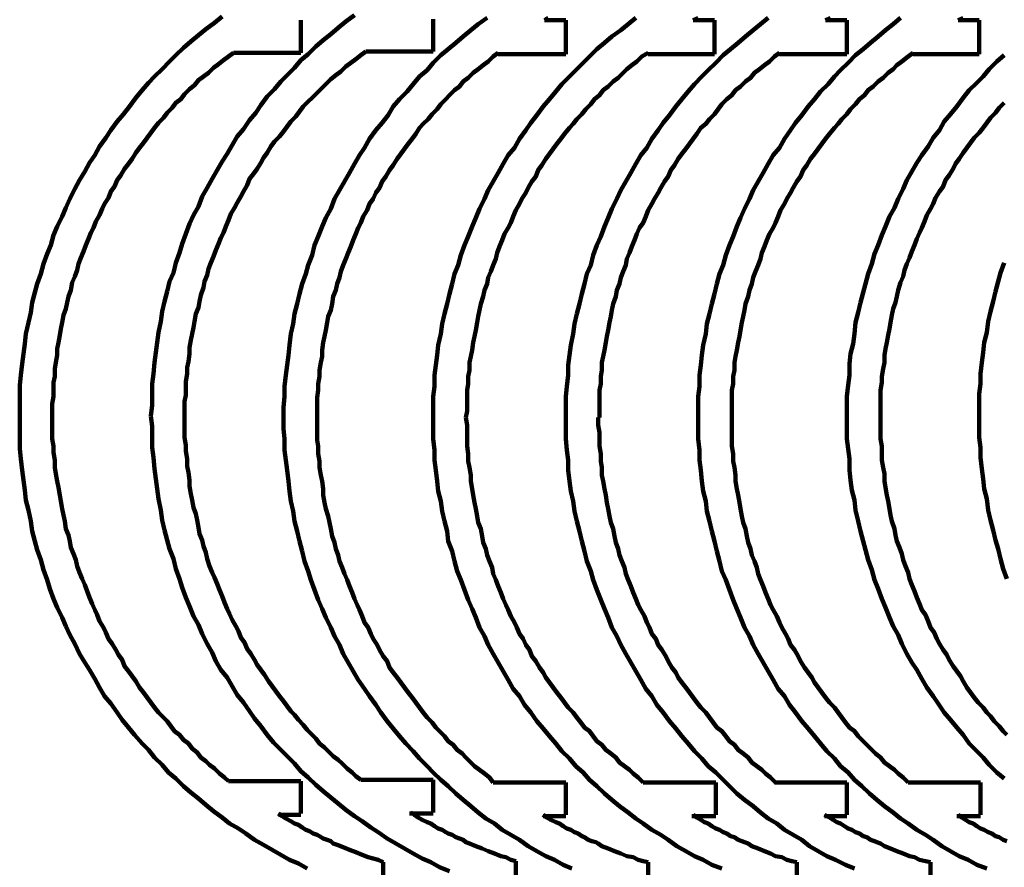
# Model space of a CAD drawing. Header units: inches. Extents: x 3 to 395, y -1 to 557.
# Tile 2 of 13: x 9 to 97, y 390 to 465. Entities that reach past the tile are written whole.
import ezdxf

# ---------------------------------------------------------------- set-up
doc = ezdxf.new("R2010")
doc.units = ezdxf.units.IN
doc.layers.add('P', color=250, linetype='CONTINUOUS', lineweight=100)

msp = doc.modelspace()

# ---------------------------------------------------------------- linework, layer by layer
at = {"layer": 'P', "color": 0, "linetype": 'CONTINUOUS'}
for points in [[(9, 429.556), (9, 430.556), (9, 431.444), (9, 432.444), (9.111, 433.333), (9.222, 434.333), (9.333, 435.222), (9.444, 436.111), (9.556, 437), (9.778, 438), (10, 438.889), (10.111, 439.778), (10.333, 440.667), (10.556, 441.444), (10.889, 442.333), (11.111, 443.222), (11.444, 444.111), (11.778, 444.889), (12, 445.778), (12.333, 446.556), (12.778, 447.444), (13.111, 448.222), (13.444, 449), (13.889, 449.889), (14.333, 450.667), (14.778, 451.444), (15.222, 452.222), (15.667, 452.889), (16.111, 453.667), (16.667, 454.444), (17.111, 455.111), (17.667, 455.889), (18.222, 456.556), (18.778, 457.222), (19.333, 458), (19.889, 458.667), (20.444, 459.333), (21, 459.889), (21.667, 460.556), (22.333, 461.222), (22.889, 461.778), (23.556, 462.444), (24.222, 463), (24.889, 463.556), (25.556, 464.111), (26.333, 464.667), (27, 465.222)], [(20.667, 429.667), (20.778, 430.667), (20.778, 431.667), (20.778, 432.556), (20.889, 433.444), (21, 434.444), (21.111, 435.333), (21.222, 436.222), (21.333, 437.111), (21.556, 438.111), (21.667, 439), (21.889, 439.889), (22.111, 440.778), (22.333, 441.667), (22.667, 442.444), (22.889, 443.333), (23.222, 444.222), (23.444, 445), (23.778, 445.889), (24.111, 446.778), (24.444, 447.556), (24.889, 448.333), (25.222, 449.222), (25.667, 450), (26.111, 450.778), (26.556, 451.556), (27, 452.333), (27.444, 453), (27.889, 453.778), (28.333, 454.556), (28.889, 455.222), (29.444, 456), (30, 456.667), (30.444, 457.333), (31, 458.111), (31.667, 458.778), (32.222, 459.444), (32.778, 460), (33.444, 460.667), (34, 461.333), (34.667, 461.889), (35.333, 462.556), (36, 463.111), (36.667, 463.667), (37.333, 464.222), (38, 464.778), (38.778, 465.333)], [(32.444, 429.556), (32.444, 430.444), (32.556, 431.444), (32.556, 432.333), (32.667, 433.333), (32.778, 434.222), (32.889, 435.111), (33, 436), (33.111, 437), (33.333, 437.889), (33.444, 438.778), (33.667, 439.667), (33.889, 440.556), (34.111, 441.444), (34.444, 442.333), (34.667, 443.111), (35, 444), (35.222, 444.889), (35.556, 445.667), (35.889, 446.556), (36.222, 447.333), (36.667, 448.111), (37, 449), (37.444, 449.778), (37.889, 450.556), (38.333, 451.333), (38.778, 452.111), (39.222, 452.889), (39.667, 453.556), (40.111, 454.333), (40.667, 455.111), (41.222, 455.778), (41.778, 456.444), (42.222, 457.222), (42.778, 457.889), (43.444, 458.556), (44, 459.222), (44.556, 459.889), (45.222, 460.444), (45.778, 461.111), (46.444, 461.778), (47.111, 462.333), (47.778, 462.889), (48.444, 463.444), (49.111, 464), (49.778, 464.556), (50.556, 465.111)], [(45.778, 429.556), (45.778, 430.444), (45.778, 431.444), (45.889, 432.333), (45.889, 433.333), (46, 434.222), (46.111, 435.111), (46.222, 436), (46.444, 437), (46.556, 437.889), (46.778, 438.778), (47, 439.667), (47.222, 440.556), (47.444, 441.444), (47.667, 442.333), (48, 443.111), (48.222, 444), (48.556, 444.889), (48.889, 445.667), (49.222, 446.556), (49.556, 447.333), (49.889, 448.111), (50.333, 449), (50.667, 449.778), (51.111, 450.556), (51.556, 451.333), (52, 452.111), (52.444, 452.889), (53, 453.556), (53.444, 454.333), (54, 455.111), (54.444, 455.778), (55, 456.444), (55.556, 457.222), (56.111, 457.889), (56.667, 458.556), (57.222, 459.222), (57.889, 459.889), (58.444, 460.444), (59.111, 461.111), (59.778, 461.778), (60.333, 462.333), (61, 462.889), (61.667, 463.444), (62.444, 464), (63.111, 464.556), (63.778, 465.111)], [(45.778, 465), (45.778, 462.111)], [(55.667, 464.889), (56, 465.111)], [(57.556, 429.556), (57.556, 430.444), (57.556, 431.444), (57.667, 432.333), (57.778, 433.333), (57.778, 434.222), (57.889, 435.111), (58, 436), (58.222, 437), (58.333, 437.889), (58.556, 438.778), (58.778, 439.667), (59, 440.556), (59.222, 441.444), (59.444, 442.333), (59.778, 443.111), (60, 444), (60.333, 444.889), (60.667, 445.667), (61, 446.556), (61.333, 447.333), (61.667, 448.111), (62.111, 449), (62.444, 449.778), (62.889, 450.556), (63.333, 451.333), (63.778, 452.111), (64.222, 452.889), (64.778, 453.556), (65.222, 454.333), (65.778, 455.111), (66.222, 455.778), (66.778, 456.444), (67.333, 457.222), (67.889, 457.889), (68.444, 458.556), (69, 459.222), (69.667, 459.889), (70.222, 460.444), (70.889, 461.111), (71.556, 461.778), (72.222, 462.333), (72.889, 462.889), (73.556, 463.444), (74.222, 464), (74.889, 464.556), (75.556, 465.111)], [(68.889, 464.889), (69.333, 465.111)], [(69.333, 429.556), (69.333, 430.444), (69.333, 431.444), (69.444, 432.333), (69.444, 433.333), (69.556, 434.222), (69.667, 435.111), (69.778, 436), (70, 437), (70.111, 437.889), (70.333, 438.778), (70.556, 439.667), (70.778, 440.556), (71, 441.444), (71.222, 442.333), (71.556, 443.111), (71.778, 444), (72.111, 444.889), (72.444, 445.667), (72.778, 446.556), (73.111, 447.333), (73.444, 448.111), (73.889, 449), (74.222, 449.778), (74.667, 450.556), (75.111, 451.333), (75.556, 452.111), (76, 452.889), (76.556, 453.556), (77, 454.333), (77.556, 455.111), (78, 455.778), (78.556, 456.444), (79.111, 457.222), (79.667, 457.889), (80.222, 458.556), (80.889, 459.222), (81.444, 459.889), (82, 460.444), (82.667, 461.111), (83.333, 461.778), (84, 462.333), (84.667, 462.889), (85.333, 463.444), (86, 464), (86.667, 464.556), (87.333, 465.111)], [(80.667, 464.889), (81.111, 465.111)], [(92.444, 464.889), (92.889, 465.111)], [(34, 464.889), (34, 462)], [(55.667, 464.889), (57.556, 464.889)], [(57.556, 464.889), (57.556, 461.889)], [(68.889, 464.889), (70.778, 464.889)], [(70.778, 464.889), (70.778, 461.889)], [(80.667, 464.889), (82.556, 464.889)], [(82.556, 464.889), (82.556, 461.889)], [(92.444, 464.889), (94.333, 464.889)], [(94.333, 464.889), (94.333, 461.889)], [(11.889, 429.556), (11.889, 430.222), (11.889, 430.778), (12, 431.444), (12, 432), (12, 432.667), (12.111, 433.222), (12.111, 433.889), (12.222, 434.444), (12.333, 435.111), (12.333, 435.667), (12.444, 436.222), (12.556, 436.889), (12.667, 437.444), (12.778, 438), (12.889, 438.667), (13.111, 439.222), (13.222, 439.778), (13.333, 440.333), (13.556, 440.889), (13.667, 441.556), (13.889, 442.111), (14.111, 442.667), (14.222, 443.222), (14.444, 443.778), (14.667, 444.333), (14.889, 444.889), (15.111, 445.444), (15.333, 446), (15.556, 446.444), (15.778, 447), (16.111, 447.556), (16.333, 448.111), (16.556, 448.556), (16.889, 449.111), (17.111, 449.667), (17.444, 450.111), (17.667, 450.667), (18, 451.111), (18.333, 451.667), (18.667, 452.111), (19, 452.556), (19.333, 453.111), (19.667, 453.556), (20, 454), (20.333, 454.444), (20.667, 454.889), (21, 455.333), (21.333, 455.778), (21.778, 456.222), (22.111, 456.667), (22.556, 457.111), (22.889, 457.556), (23.333, 457.889), (23.667, 458.333), (24.111, 458.778), (24.556, 459.111), (24.889, 459.556), (25.333, 459.889), (25.778, 460.222), (26.222, 460.667), (26.667, 461), (27.111, 461.333), (27.556, 461.667), (28, 462)], [(23.667, 429.667), (23.667, 430.333), (23.667, 431), (23.778, 431.556), (23.778, 432.222), (23.778, 432.778), (23.889, 433.444), (23.889, 434), (24, 434.556), (24.111, 435.222), (24.111, 435.778), (24.222, 436.444), (24.333, 437), (24.444, 437.556), (24.556, 438.111), (24.667, 438.778), (24.889, 439.333), (25, 439.889), (25.111, 440.444), (25.333, 441.111), (25.444, 441.667), (25.667, 442.222), (25.778, 442.778), (26, 443.333), (26.222, 443.889), (26.444, 444.444), (26.667, 445), (26.889, 445.556), (27.111, 446), (27.333, 446.556), (27.556, 447.111), (27.778, 447.667), (28.111, 448.222), (28.333, 448.667), (28.667, 449.222), (28.889, 449.667), (29.222, 450.222), (29.444, 450.778), (29.778, 451.222), (30.111, 451.667), (30.444, 452.222), (30.667, 452.667), (31, 453.111), (31.333, 453.667), (31.667, 454.111), (32.111, 454.556), (32.444, 455), (32.778, 455.444), (33.111, 455.889), (33.556, 456.333), (33.889, 456.778), (34.222, 457.222), (34.667, 457.667), (35, 458), (35.444, 458.444), (35.889, 458.889), (36.222, 459.222), (36.667, 459.667), (37.111, 460), (37.556, 460.333), (38, 460.778), (38.444, 461.111), (38.889, 461.444), (39.333, 461.778), (39.778, 462.111)], [(28, 462), (34, 462)], [(35.444, 429.556), (35.444, 430.111), (35.444, 430.778), (35.444, 431.333), (35.556, 432), (35.556, 432.556), (35.667, 433.222), (35.667, 433.778), (35.778, 434.444), (35.889, 435), (35.889, 435.556), (36, 436.222), (36.111, 436.778), (36.222, 437.333), (36.333, 438), (36.444, 438.556), (36.667, 439.111), (36.778, 439.667), (36.889, 440.333), (37.111, 440.889), (37.222, 441.444), (37.444, 442), (37.556, 442.556), (37.778, 443.111), (38, 443.667), (38.222, 444.222), (38.444, 444.778), (38.667, 445.333), (38.889, 445.889), (39.111, 446.444), (39.333, 446.889), (39.556, 447.444), (39.889, 448), (40.111, 448.556), (40.444, 449), (40.667, 449.556), (41, 450), (41.222, 450.556), (41.556, 451), (41.889, 451.556), (42.222, 452), (42.556, 452.556), (42.889, 453), (43.222, 453.444), (43.556, 453.889), (43.889, 454.333), (44.222, 454.778), (44.556, 455.333), (44.889, 455.667), (45.333, 456.111), (45.667, 456.556), (46.111, 457), (46.444, 457.444), (46.889, 457.889), (47.222, 458.222), (47.667, 458.667), (48.111, 459), (48.444, 459.444), (48.889, 459.778), (49.333, 460.222), (49.778, 460.556), (50.222, 460.889), (50.667, 461.222), (51.111, 461.667), (51.556, 462)], [(39.778, 462.111), (45.778, 462.111)], [(48.667, 429.556), (48.778, 430.111), (48.778, 430.778), (48.778, 431.333), (48.778, 432), (48.889, 432.556), (48.889, 433.222), (49, 433.778), (49, 434.444), (49.111, 435), (49.222, 435.556), (49.333, 436.222), (49.444, 436.778), (49.556, 437.333), (49.667, 438), (49.778, 438.556), (49.889, 439.111), (50, 439.667), (50.222, 440.333), (50.333, 440.889), (50.556, 441.444), (50.667, 442), (50.889, 442.556), (51.111, 443.111), (51.333, 443.667), (51.444, 444.222), (51.667, 444.778), (51.889, 445.333), (52.111, 445.889), (52.444, 446.444), (52.667, 446.889), (52.889, 447.444), (53.111, 448), (53.444, 448.556), (53.667, 449), (54, 449.556), (54.222, 450), (54.556, 450.556), (54.889, 451), (55.111, 451.556), (55.444, 452), (55.778, 452.556), (56.111, 453), (56.444, 453.444), (56.778, 453.889), (57.111, 454.333), (57.444, 454.778), (57.889, 455.333), (58.222, 455.667), (58.556, 456.111), (59, 456.556), (59.333, 457), (59.778, 457.444), (60.111, 457.889), (60.556, 458.222), (60.889, 458.667), (61.333, 459), (61.778, 459.444), (62.222, 459.778), (62.667, 460.222), (63, 460.556), (63.444, 460.889), (63.889, 461.222), (64.333, 461.667), (64.889, 462)], [(51.556, 461.889), (57.556, 461.889)], [(60.556, 429.556), (60.556, 430.111), (60.556, 430.778), (60.556, 431.333), (60.556, 432), (60.667, 432.556), (60.667, 433.222), (60.778, 433.778), (60.778, 434.444), (60.889, 435), (61, 435.556), (61.111, 436.222), (61.222, 436.778), (61.333, 437.333), (61.444, 438), (61.556, 438.556), (61.667, 439.111), (61.778, 439.667), (62, 440.333), (62.111, 440.889), (62.333, 441.444), (62.444, 442), (62.667, 442.556), (62.889, 443.111), (63, 443.667), (63.222, 444.222), (63.444, 444.778), (63.667, 445.333), (63.889, 445.889), (64.111, 446.444), (64.444, 446.889), (64.667, 447.444), (64.889, 448), (65.222, 448.556), (65.444, 449), (65.778, 449.556), (66, 450), (66.333, 450.556), (66.667, 451), (66.889, 451.556), (67.222, 452), (67.556, 452.556), (67.889, 453), (68.222, 453.444), (68.556, 453.889), (68.889, 454.333), (69.222, 454.778), (69.556, 455.333), (70, 455.667), (70.333, 456.111), (70.778, 456.556), (71.111, 457), (71.444, 457.444), (71.889, 457.889), (72.333, 458.222), (72.667, 458.667), (73.111, 459), (73.556, 459.444), (74, 459.778), (74.333, 460.222), (74.778, 460.556), (75.222, 460.889), (75.667, 461.222), (76.111, 461.667), (76.556, 462)], [(64.889, 461.889), (70.778, 461.889)], [(72.333, 429.556), (72.333, 430.111), (72.333, 430.778), (72.333, 431.333), (72.333, 432), (72.444, 432.556), (72.444, 433.222), (72.556, 433.778), (72.556, 434.444), (72.667, 435), (72.778, 435.556), (72.889, 436.222), (73, 436.778), (73.111, 437.333), (73.222, 438), (73.333, 438.556), (73.444, 439.111), (73.556, 439.667), (73.778, 440.333), (73.889, 440.889), (74.111, 441.444), (74.222, 442), (74.444, 442.556), (74.667, 443.111), (74.889, 443.667), (75, 444.222), (75.222, 444.778), (75.444, 445.333), (75.667, 445.889), (76, 446.444), (76.222, 446.889), (76.444, 447.444), (76.667, 448), (77, 448.556), (77.222, 449), (77.556, 449.556), (77.778, 450), (78.111, 450.556), (78.444, 451), (78.667, 451.556), (79, 452), (79.333, 452.556), (79.667, 453), (80, 453.444), (80.333, 453.889), (80.667, 454.333), (81, 454.778), (81.444, 455.333), (81.778, 455.667), (82.111, 456.111), (82.556, 456.556), (82.889, 457), (83.333, 457.444), (83.667, 457.889), (84.111, 458.222), (84.444, 458.667), (84.889, 459), (85.333, 459.444), (85.778, 459.778), (86.222, 460.222), (86.667, 460.556), (87, 460.889), (87.444, 461.222), (88, 461.667), (88.444, 462)], [(76.556, 461.889), (82.556, 461.889)], [(82.556, 429.556), (82.556, 430.556), (82.556, 431.444), (82.667, 432.444), (82.778, 433.333), (82.778, 434.333), (82.889, 435.222), (83.111, 436.111), (83.222, 437), (83.333, 438), (83.556, 438.889), (83.778, 439.778), (84, 440.667), (84.222, 441.444), (84.444, 442.333), (84.778, 443.222), (85, 444.111), (85.333, 444.889), (85.667, 445.778), (86, 446.556), (86.333, 447.444), (86.778, 448.222), (87.111, 449), (87.556, 449.889), (87.889, 450.667), (88.333, 451.444), (88.778, 452.222), (89.222, 452.889), (89.778, 453.667), (90.222, 454.444), (90.778, 455.111), (91.222, 455.889), (91.778, 456.556), (92.333, 457.222), (92.889, 458), (93.444, 458.667), (94.111, 459.333), (94.667, 459.889), (95.222, 460.556), (95.889, 461.222), (96.556, 461.778)], [(88.444, 461.889), (94.333, 461.889)], [(85.556, 429.556), (85.556, 430.222), (85.556, 430.778), (85.556, 431.444), (85.556, 432), (85.667, 432.667), (85.667, 433.222), (85.778, 433.889), (85.889, 434.444), (85.889, 435.111), (86, 435.667), (86.111, 436.222), (86.222, 436.889), (86.333, 437.444), (86.444, 438), (86.556, 438.667), (86.667, 439.222), (86.889, 439.778), (87, 440.333), (87.111, 440.889), (87.333, 441.556), (87.556, 442.111), (87.667, 442.667), (87.889, 443.222), (88.111, 443.778), (88.333, 444.333), (88.556, 444.889), (88.778, 445.444), (89, 446), (89.222, 446.444), (89.444, 447), (89.667, 447.556), (90, 448.111), (90.222, 448.556), (90.444, 449.111), (90.778, 449.667), (91.111, 450.111), (91.333, 450.667), (91.667, 451.111), (92, 451.667), (92.222, 452.111), (92.556, 452.556), (92.889, 453.111), (93.222, 453.556), (93.556, 454), (93.889, 454.444), (94.333, 454.889), (94.667, 455.333), (95, 455.778), (95.333, 456.222), (95.778, 456.667), (96.111, 457.111), (96.556, 457.556)], [(94.333, 429.667), (94.333, 430.667), (94.333, 431.667), (94.444, 432.556), (94.444, 433.444), (94.556, 434.444), (94.667, 435.333), (94.778, 436.222), (95, 437.111), (95.111, 438.111), (95.333, 439), (95.556, 439.889), (95.778, 440.778), (96, 441.667), (96.222, 442.444), (96.556, 443.333)], [(34.556, 389.444), (33.778, 389.889), (33, 390.222), (32.222, 390.667), (31.444, 391.111), (30.667, 391.556), (29.889, 392), (29.111, 392.556), (28.444, 393), (27.667, 393.444), (27, 394), (26.222, 394.556), (25.556, 395.111), (24.889, 395.667), (24.222, 396.222), (23.556, 396.778), (22.889, 397.444), (22.222, 398), (21.667, 398.667), (21, 399.333), (20.444, 400), (19.889, 400.556), (19.222, 401.333), (18.667, 402), (18.111, 402.667), (17.667, 403.333), (17.111, 404.111), (16.556, 404.778), (16.111, 405.556), (15.667, 406.333), (15.222, 407.111), (14.778, 407.778), (14.333, 408.556), (13.889, 409.444), (13.444, 410.222), (13.111, 411), (12.778, 411.778), (12.333, 412.667), (12, 413.444), (11.667, 414.333), (11.444, 415.111), (11.111, 416), (10.889, 416.889), (10.556, 417.778), (10.333, 418.556), (10.111, 419.444), (10, 420.333), (9.778, 421.333), (9.556, 422.222), (9.444, 423.111), (9.333, 424), (9.222, 424.889), (9.111, 425.889), (9, 426.778), (9, 427.667), (9, 428.667), (9, 429.556)], [(27.556, 397.222), (27.222, 397.556), (26.778, 397.889), (26.333, 398.333), (25.889, 398.667), (25.556, 399), (25.111, 399.333), (24.778, 399.778), (24.333, 400.111), (24, 400.556), (23.556, 400.889), (23.222, 401.333), (22.778, 401.667), (22.444, 402.111), (22.111, 402.556), (21.667, 403), (21.333, 403.333), (21, 403.778), (20.667, 404.222), (20.333, 404.667), (20, 405.111), (19.667, 405.556), (19.333, 406.111), (19, 406.556), (18.667, 407), (18.333, 407.444), (18.111, 408), (17.778, 408.444), (17.556, 408.889), (17.222, 409.444), (16.889, 409.889), (16.667, 410.444), (16.444, 410.889), (16.111, 411.444), (15.889, 412), (15.667, 412.444), (15.444, 413), (15.222, 413.556), (15, 414.111), (14.778, 414.667), (14.556, 415.222), (14.333, 415.778), (14.111, 416.333), (14, 416.889), (13.778, 417.444), (13.556, 418), (13.444, 418.556), (13.333, 419.111), (13.111, 419.667), (13, 420.333), (12.889, 420.889), (12.778, 421.444), (12.667, 422.111), (12.556, 422.667), (12.444, 423.333), (12.333, 423.889), (12.222, 424.556), (12.111, 425.111), (12.111, 425.778), (12, 426.444), (12, 427), (11.889, 427.667), (11.889, 428.333), (11.889, 429), (11.889, 429.556)], [(47.222, 389.222), (46.333, 389.556), (45.556, 390), (44.778, 390.333), (44, 390.778), (43.222, 391.222), (42.444, 391.667), (41.667, 392.111), (40.889, 392.667), (40.222, 393.111), (39.444, 393.667), (38.778, 394.111), (38, 394.667), (37.333, 395.222), (36.667, 395.778), (36, 396.333), (35.333, 396.889), (34.667, 397.556), (34, 398.111), (33.444, 398.778), (32.778, 399.444), (32.222, 400), (31.556, 400.667), (31, 401.333), (30.444, 402.111), (29.889, 402.778), (29.444, 403.444), (28.889, 404.222), (28.333, 404.889), (27.889, 405.667), (27.444, 406.444), (26.889, 407.111), (26.444, 407.889), (26.111, 408.667), (25.667, 409.444), (25.222, 410.333), (24.889, 411.111), (24.444, 411.889), (24.111, 412.778), (23.778, 413.556), (23.444, 414.444), (23.222, 415.222), (22.889, 416.111), (22.667, 417), (22.333, 417.889), (22.111, 418.667), (21.889, 419.556), (21.667, 420.444), (21.556, 421.333), (21.333, 422.333), (21.222, 423.222), (21.111, 424.111), (21, 425), (20.889, 426), (20.778, 426.889), (20.778, 427.778), (20.778, 428.778), (20.667, 429.667)], [(39.333, 397.333), (38.889, 397.667), (38.556, 398), (38.111, 398.333), (37.667, 398.778), (37.333, 399.111), (36.889, 399.444), (36.444, 399.889), (36.111, 400.222), (35.667, 400.556), (35.333, 401), (34.889, 401.444), (34.556, 401.778), (34.222, 402.222), (33.778, 402.667), (33.444, 403.111), (33.111, 403.444), (32.778, 403.889), (32.444, 404.333), (32.111, 404.778), (31.778, 405.222), (31.444, 405.667), (31.111, 406.111), (30.778, 406.667), (30.444, 407.111), (30.111, 407.556), (29.889, 408), (29.556, 408.556), (29.222, 409), (29, 409.556), (28.667, 410), (28.444, 410.556), (28.222, 411), (27.889, 411.556), (27.667, 412.111), (27.444, 412.556), (27.222, 413.111), (27, 413.667), (26.778, 414.222), (26.556, 414.778), (26.333, 415.333), (26.111, 415.778), (25.889, 416.333), (25.667, 417), (25.556, 417.556), (25.333, 418.111), (25.222, 418.667), (25, 419.222), (24.889, 419.778), (24.778, 420.444), (24.667, 421), (24.444, 421.556), (24.333, 422.222), (24.222, 422.778), (24.111, 423.444), (24.111, 424), (24, 424.667), (23.889, 425.222), (23.889, 425.889), (23.778, 426.556), (23.778, 427.111), (23.667, 427.778), (23.667, 428.444), (23.667, 429.111), (23.667, 429.667)], [(58.111, 389.444), (57.333, 389.778), (56.556, 390.222), (55.778, 390.556), (55, 391), (54.222, 391.444), (53.444, 392), (52.667, 392.444), (51.889, 392.889), (51.222, 393.444), (50.444, 393.889), (49.778, 394.444), (49.111, 395), (48.444, 395.556), (47.778, 396.111), (47.111, 396.778), (46.444, 397.333), (45.778, 398), (45.222, 398.556), (44.556, 399.222), (44, 399.889), (43.333, 400.556), (42.778, 401.222), (42.222, 401.889), (41.667, 402.556), (41.111, 403.333), (40.667, 404), (40.111, 404.778), (39.667, 405.444), (39.111, 406.222), (38.667, 407), (38.222, 407.778), (37.778, 408.556), (37.444, 409.333), (37, 410.111), (36.667, 410.889), (36.222, 411.778), (35.889, 412.556), (35.556, 413.333), (35.222, 414.222), (34.889, 415.111), (34.667, 415.889), (34.333, 416.778), (34.111, 417.667), (33.889, 418.556), (33.667, 419.444), (33.444, 420.333), (33.333, 421.222), (33.111, 422.111), (33, 423), (32.889, 423.889), (32.778, 424.889), (32.667, 425.778), (32.556, 426.667), (32.556, 427.667), (32.444, 428.556), (32.444, 429.556)], [(51.111, 397.111), (50.778, 397.556), (50.333, 397.889), (49.889, 398.222), (49.444, 398.556), (49.111, 398.889), (48.667, 399.333), (48.333, 399.667), (47.889, 400), (47.556, 400.444), (47.111, 400.778), (46.778, 401.222), (46.333, 401.667), (46, 402), (45.667, 402.444), (45.222, 402.889), (44.889, 403.333), (44.556, 403.778), (44.222, 404.222), (43.889, 404.667), (43.556, 405.111), (43.222, 405.556), (42.889, 406), (42.556, 406.444), (42.222, 406.889), (41.889, 407.333), (41.667, 407.889), (41.333, 408.333), (41, 408.889), (40.778, 409.333), (40.444, 409.889), (40.222, 410.333), (40, 410.889), (39.667, 411.333), (39.444, 411.889), (39.222, 412.444), (39, 412.889), (38.778, 413.444), (38.556, 414), (38.333, 414.556), (38.111, 415.111), (37.889, 415.667), (37.667, 416.222), (37.444, 416.778), (37.333, 417.333), (37.111, 417.889), (37, 418.444), (36.778, 419), (36.667, 419.667), (36.556, 420.222), (36.444, 420.778), (36.222, 421.444), (36.111, 422), (36, 422.667), (36, 423.222), (35.889, 423.889), (35.778, 424.444), (35.667, 425.111), (35.667, 425.667), (35.556, 426.333), (35.556, 427), (35.444, 427.556), (35.444, 428.222), (35.444, 428.889), (35.444, 429.556)], [(71.444, 389.444), (70.556, 389.778), (69.778, 390.222), (69, 390.556), (68.222, 391), (67.444, 391.444), (66.667, 392), (66, 392.444), (65.222, 392.889), (64.444, 393.444), (63.778, 393.889), (63.111, 394.444), (62.333, 395), (61.667, 395.556), (61, 396.111), (60.333, 396.778), (59.667, 397.333), (59.111, 398), (58.444, 398.556), (57.889, 399.222), (57.222, 399.889), (56.667, 400.556), (56.111, 401.222), (55.556, 401.889), (55, 402.556), (54.444, 403.333), (53.889, 404), (53.444, 404.778), (52.889, 405.444), (52.444, 406.222), (52, 407), (51.556, 407.778), (51.111, 408.556), (50.667, 409.333), (50.333, 410.111), (49.889, 410.889), (49.556, 411.778), (49.222, 412.556), (48.889, 413.333), (48.556, 414.222), (48.222, 415.111), (47.889, 415.889), (47.667, 416.778), (47.444, 417.667), (47.111, 418.556), (47, 419.444), (46.778, 420.333), (46.556, 421.222), (46.444, 422.111), (46.222, 423), (46.111, 423.889), (46, 424.889), (45.889, 425.778), (45.889, 426.667), (45.778, 427.667), (45.778, 428.556), (45.778, 429.556)], [(64.444, 397.111), (64, 397.556), (63.556, 397.889), (63.222, 398.222), (62.778, 398.556), (62.333, 398.889), (62, 399.333), (61.556, 399.667), (61.111, 400), (60.778, 400.444), (60.333, 400.778), (60, 401.222), (59.667, 401.667), (59.222, 402), (58.889, 402.444), (58.556, 402.889), (58.222, 403.333), (57.778, 403.778), (57.444, 404.222), (57.111, 404.667), (56.778, 405.111), (56.444, 405.556), (56.111, 406), (55.778, 406.444), (55.556, 406.889), (55.222, 407.333), (54.889, 407.889), (54.556, 408.333), (54.333, 408.889), (54, 409.333), (53.778, 409.889), (53.444, 410.333), (53.222, 410.889), (53, 411.333), (52.667, 411.889), (52.444, 412.444), (52.222, 412.889), (52, 413.444), (51.778, 414), (51.556, 414.556), (51.333, 415.111), (51.111, 415.667), (51, 416.222), (50.778, 416.778), (50.556, 417.333), (50.444, 417.889), (50.222, 418.444), (50.111, 419), (50, 419.667), (49.778, 420.222), (49.667, 420.778), (49.556, 421.444), (49.444, 422), (49.333, 422.667), (49.222, 423.222), (49.111, 423.889), (49.111, 424.444), (49, 425.111), (48.889, 425.667), (48.889, 426.333), (48.778, 427), (48.778, 427.556), (48.778, 428.222), (48.778, 428.889), (48.667, 429.556)], [(83.222, 389.444), (82.444, 389.778), (81.556, 390.222), (80.778, 390.556), (80, 391), (79.222, 391.444), (78.556, 392), (77.778, 392.444), (77, 392.889), (76.333, 393.444), (75.556, 393.889), (74.889, 394.444), (74.222, 395), (73.444, 395.556), (72.778, 396.111), (72.111, 396.778), (71.556, 397.333), (70.889, 398), (70.222, 398.556), (69.667, 399.222), (69, 399.889), (68.444, 400.556), (67.889, 401.222), (67.333, 401.889), (66.778, 402.556), (66.222, 403.333), (65.667, 404), (65.222, 404.778), (64.667, 405.444), (64.222, 406.222), (63.778, 407), (63.333, 407.778), (62.889, 408.556), (62.444, 409.333), (62.111, 410.111), (61.667, 410.889), (61.333, 411.778), (61, 412.556), (60.667, 413.333), (60.333, 414.222), (60, 415.111), (59.778, 415.889), (59.444, 416.778), (59.222, 417.667), (59, 418.556), (58.778, 419.444), (58.556, 420.333), (58.333, 421.222), (58.222, 422.111), (58, 423), (57.889, 423.889), (57.778, 424.889), (57.778, 425.778), (57.667, 426.667), (57.556, 427.667), (57.556, 428.556), (57.556, 429.556)], [(76.222, 397.111), (75.778, 397.556), (75.333, 397.889), (75, 398.222), (74.556, 398.556), (74.111, 398.889), (73.778, 399.333), (73.333, 399.667), (72.889, 400), (72.556, 400.444), (72.111, 400.778), (71.778, 401.222), (71.444, 401.667), (71, 402), (70.667, 402.444), (70.333, 402.889), (70, 403.333), (69.556, 403.778), (69.222, 404.222), (68.889, 404.667), (68.556, 405.111), (68.222, 405.556), (67.889, 406), (67.556, 406.444), (67.333, 406.889), (67, 407.333), (66.667, 407.889), (66.444, 408.333), (66.111, 408.889), (65.778, 409.333), (65.556, 409.889), (65.222, 410.333), (65, 410.889), (64.778, 411.333), (64.556, 411.889), (64.222, 412.444), (64, 412.889), (63.778, 413.444), (63.556, 414), (63.333, 414.556), (63.111, 415.111), (62.889, 415.667), (62.778, 416.222), (62.556, 416.778), (62.333, 417.333), (62.222, 417.889), (62, 418.444), (61.889, 419), (61.778, 419.667), (61.556, 420.222), (61.444, 420.778), (61.333, 421.444), (61.222, 422), (61.111, 422.667), (61, 423.222), (60.889, 423.889), (60.778, 424.444), (60.778, 425.111), (60.667, 425.667), (60.667, 426.333), (60.556, 427), (60.556, 427.556), (60.556, 428.222), (60.444, 428.889), (60.444, 429.556)], [(95, 389.444), (94.111, 389.778), (93.333, 390.222), (92.556, 390.556), (91.778, 391), (91, 391.444), (90.222, 392), (89.556, 392.444), (88.778, 392.889), (88, 393.444), (87.333, 393.889), (86.667, 394.444), (85.889, 395), (85.222, 395.556), (84.556, 396.111), (83.889, 396.778), (83.222, 397.333), (82.667, 398), (82, 398.556), (81.444, 399.222), (80.778, 399.889), (80.222, 400.556), (79.667, 401.222), (79.111, 401.889), (78.556, 402.556), (78, 403.333), (77.444, 404), (77, 404.778), (76.444, 405.444), (76, 406.222), (75.556, 407), (75.111, 407.778), (74.667, 408.556), (74.222, 409.333), (73.889, 410.111), (73.444, 410.889), (73.111, 411.778), (72.778, 412.556), (72.444, 413.333), (72.111, 414.222), (71.778, 415.111), (71.444, 415.889), (71.222, 416.778), (71, 417.667), (70.778, 418.556), (70.556, 419.444), (70.333, 420.333), (70.111, 421.222), (70, 422.111), (69.778, 423), (69.667, 423.889), (69.556, 424.889), (69.444, 425.778), (69.444, 426.667), (69.333, 427.667), (69.333, 428.556), (69.333, 429.556)], [(88, 397.111), (87.556, 397.556), (87.111, 397.889), (86.778, 398.222), (86.333, 398.556), (85.889, 398.889), (85.556, 399.333), (85.111, 399.667), (84.778, 400), (84.333, 400.444), (84, 400.778), (83.556, 401.222), (83.222, 401.667), (82.778, 402), (82.444, 402.444), (82.111, 402.889), (81.778, 403.333), (81.444, 403.778), (81, 404.222), (80.667, 404.667), (80.333, 405.111), (80, 405.556), (79.667, 406), (79.444, 406.444), (79.111, 406.889), (78.778, 407.333), (78.444, 407.889), (78.222, 408.333), (77.889, 408.889), (77.556, 409.333), (77.333, 409.889), (77.111, 410.333), (76.778, 410.889), (76.556, 411.333), (76.333, 411.889), (76, 412.444), (75.778, 412.889), (75.556, 413.444), (75.333, 414), (75.111, 414.556), (74.889, 415.111), (74.667, 415.667), (74.556, 416.222), (74.333, 416.778), (74.111, 417.333), (74, 417.889), (73.778, 418.444), (73.667, 419), (73.556, 419.667), (73.333, 420.222), (73.222, 420.778), (73.111, 421.444), (73, 422), (72.889, 422.667), (72.778, 423.222), (72.667, 423.889), (72.667, 424.444), (72.556, 425.111), (72.444, 425.667), (72.444, 426.333), (72.333, 427), (72.333, 427.556), (72.333, 428.222), (72.333, 428.889), (72.333, 429.556)], [(96.556, 397.444), (95.889, 398), (95.222, 398.667), (94.667, 399.333), (94, 400), (93.444, 400.556), (92.889, 401.333), (92.333, 402), (91.778, 402.667), (91.222, 403.333), (90.667, 404.111), (90.222, 404.778), (89.667, 405.556), (89.222, 406.333), (88.778, 407.111), (88.333, 407.778), (87.889, 408.556), (87.444, 409.444), (87.111, 410.222), (86.667, 411), (86.333, 411.778), (86, 412.667), (85.667, 413.444), (85.333, 414.333), (85, 415.111), (84.778, 416), (84.444, 416.889), (84.222, 417.778), (84, 418.556), (83.778, 419.444), (83.556, 420.333), (83.333, 421.333), (83.222, 422.222), (83, 423.111), (82.889, 424), (82.778, 424.889), (82.778, 425.889), (82.667, 426.778), (82.556, 427.667), (82.556, 428.667), (82.556, 429.556)], [(96.778, 401.333), (96.444, 401.667), (96.111, 402.111), (95.667, 402.556), (95.333, 403), (95, 403.333), (94.667, 403.778), (94.222, 404.222), (93.889, 404.667), (93.556, 405.111), (93.222, 405.556), (92.889, 406.111), (92.667, 406.556), (92.333, 407), (92, 407.444), (91.667, 408), (91.444, 408.444), (91.111, 408.889), (90.778, 409.444), (90.556, 409.889), (90.333, 410.444), (90, 410.889), (89.778, 411.444), (89.556, 412), (89.222, 412.444), (89, 413), (88.778, 413.556), (88.556, 414.111), (88.333, 414.667), (88.111, 415.222), (88, 415.778), (87.778, 416.333), (87.556, 416.889), (87.444, 417.444), (87.222, 418), (87, 418.556), (86.889, 419.111), (86.778, 419.667), (86.556, 420.333), (86.444, 420.889), (86.333, 421.444), (86.222, 422.111), (86.111, 422.667), (86, 423.333), (85.889, 423.889), (85.889, 424.556), (85.778, 425.111), (85.667, 425.778), (85.667, 426.444), (85.667, 427), (85.556, 427.667), (85.556, 428.333), (85.556, 429), (85.556, 429.556)], [(96.778, 415.222), (96.444, 416.111), (96.222, 417), (96, 417.889), (95.778, 418.667), (95.556, 419.556), (95.333, 420.444), (95.111, 421.333), (95, 422.333), (94.778, 423.222), (94.667, 424.111), (94.556, 425), (94.444, 426), (94.444, 426.889), (94.333, 427.778), (94.333, 428.778), (94.333, 429.667)], [(27.556, 397.222), (34, 397.222)], [(34, 394.333), (34, 397.222)], [(39.333, 397.333), (45.778, 397.333)], [(45.778, 394.444), (45.778, 397.333)], [(51.111, 397.111), (57.556, 397.111)], [(57.556, 394.222), (57.556, 397.111)], [(64.444, 397.111), (70.889, 397.111)], [(70.889, 394.222), (70.889, 397.111)], [(76.111, 397.111), (82.556, 397.111)], [(82.556, 394.222), (82.556, 397.111)], [(88, 397.111), (94.444, 397.111)], [(94.444, 394.222), (94.444, 397.111)], [(41.333, 390), (40.889, 390.222), (40.444, 390.333), (40, 390.444), (39.444, 390.667), (38.889, 390.889), (38.333, 391.111), (37.778, 391.333), (37.222, 391.556), (36.889, 391.667), (36.667, 391.889), (36.333, 392), (36, 392.111), (35.667, 392.333), (35.444, 392.444), (35.111, 392.556), (34.778, 392.778), (34.444, 392.889), (34.111, 393.111), (33.778, 393.333), (33.444, 393.444), (33.111, 393.667), (32.667, 393.889), (32.333, 394.111), (32, 394.333)], [(32, 394.222), (34, 394.222)], [(43.667, 394.333), (45.778, 394.333)], [(53.111, 390.111), (52.667, 390.222), (52.222, 390.444), (51.778, 390.556), (51.222, 390.778), (50.667, 391), (50.111, 391.222), (49.556, 391.444), (49, 391.667), (48.667, 391.778), (48.444, 392), (48.111, 392.111), (47.778, 392.222), (47.444, 392.444), (47.111, 392.556), (46.889, 392.667), (46.556, 392.889), (46.222, 393), (45.889, 393.222), (45.556, 393.444), (45.222, 393.556), (44.778, 393.778), (44.444, 394), (44.111, 394.222), (43.778, 394.444)], [(64.889, 390), (64.444, 390.111), (64, 390.222), (63.556, 390.444), (63, 390.556), (62.444, 390.778), (61.889, 391), (61.333, 391.222), (60.778, 391.444), (60.444, 391.667), (60.222, 391.778), (59.889, 391.889), (59.556, 392), (59.222, 392.222), (59, 392.333), (58.667, 392.556), (58.333, 392.667), (58, 392.889), (57.667, 393), (57.333, 393.222), (57, 393.444), (56.667, 393.556), (56.222, 393.778), (55.889, 394), (55.556, 394.222)], [(55.556, 394.111), (57.556, 394.111)], [(68.778, 394.111), (70.889, 394.111)], [(78.111, 390), (77.667, 390.111), (77.222, 390.222), (76.778, 390.444), (76.222, 390.556), (75.778, 390.778), (75.222, 391), (74.667, 391.222), (74.111, 391.444), (73.778, 391.667), (73.444, 391.778), (73.222, 391.889), (72.889, 392), (72.556, 392.222), (72.222, 392.333), (71.889, 392.556), (71.556, 392.667), (71.222, 392.889), (70.889, 393), (70.556, 393.222), (70.222, 393.444), (69.889, 393.556), (69.556, 393.778), (69.222, 394), (68.889, 394.222)], [(90, 390), (89.556, 390.111), (89, 390.222), (88.556, 390.444), (88.111, 390.556), (87.556, 390.778), (87, 391), (86.444, 391.222), (85.889, 391.444), (85.556, 391.667), (85.222, 391.778), (85, 391.889), (84.667, 392), (84.333, 392.222), (84, 392.333), (83.667, 392.556), (83.333, 392.667), (83, 392.889), (82.667, 393), (82.333, 393.222), (82, 393.444), (81.667, 393.556), (81.333, 393.778), (81, 394), (80.556, 394.222)], [(80.556, 394.111), (82.556, 394.111)], [(92.333, 394.111), (94.444, 394.111)], [(96.778, 391.889), (96.444, 392), (96.111, 392.222), (95.778, 392.333), (95.444, 392.556), (95.111, 392.667), (94.778, 392.889), (94.444, 393), (94.111, 393.222), (93.778, 393.444), (93.444, 393.556), (93.111, 393.778), (92.778, 394), (92.444, 394.222)], [(41.333, 390), (41.333, 387)], [(53.111, 390.111), (53.111, 387.111)], [(64.889, 390), (64.889, 386.889)], [(78.111, 390), (78.111, 386.889)], [(90, 390), (90, 386.889)]]:
    msp.add_lwpolyline(points, dxfattribs=at)

doc.saveas('drawing.dxf')
